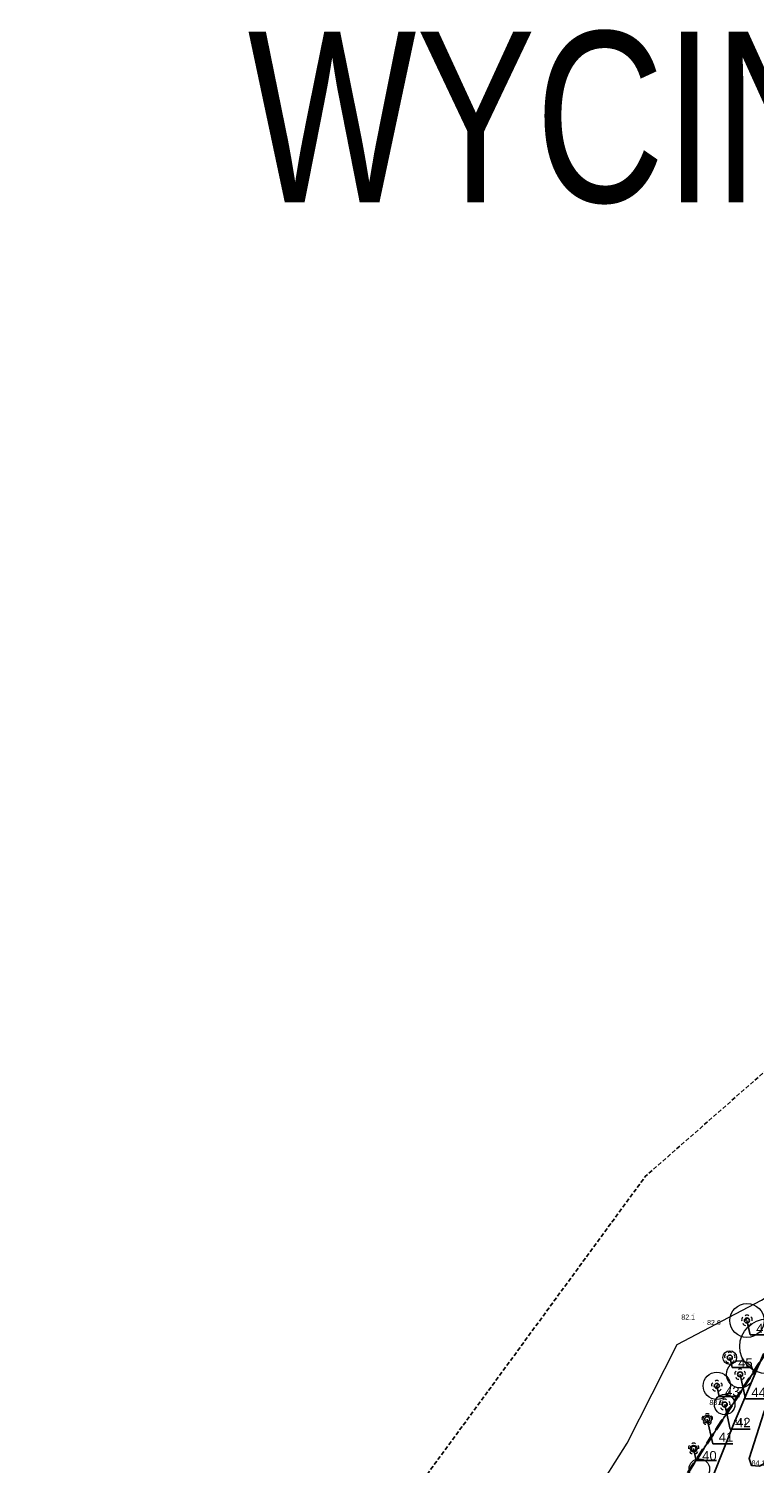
# Model space of a CAD drawing. Header units: metres. Extents: x 6540907 to 6541833, y 5893434 to 5894895.
# Tile 256 of 256: x 6540907 to 6541013, y 5894685 to 5894895. Entities that reach past the tile are written whole.
import ezdxf
from ezdxf import colors
from ezdxf.entities.mleader import LeaderData, LeaderLine
from ezdxf.math import Vec2, Vec3

# ---------------------------------------------------------------- set-up
doc = ezdxf.new("R2010")
doc.units = ezdxf.units.M
doc.header["$MEASUREMENT"] = 0
for name, pattern in [('1.5_0.5', [2, 1.5, -0.5]), ('1.5_1.0', [2.5, 1.5, -1]), ('2', [0.9, 0.6, -0.3]), ('219-500', [0, 0]), ('egkk-500', [2, 1.5, -0.5]), ('egug-500', [1, 0.5, -0.5])]:
    doc.linetypes.add(name, pattern=pattern)
doc.layers.get('0').update_dxf_attribs({"color": 2, "linetype": 'CONTINUOUS', "lineweight": 5})
for name, color, linetype, lineweight in [('216-obręb ewidencyjny', 251, 'CONTINUOUS', 9), ('217-kontur klasyfikacyjny', 251, 'CONTINUOUS', 9), ('218-kontur użytku gruntowego', 251, 'CONTINUOUS', 9), ('219-działka ewidencyjna', 152, 'CONTINUOUS', 18), ('drzewo liściaste', 251, 'CONTINUOUS', 9), ('jezdnia', 251, 'CONTINUOUS', 9), ('krawężnik', 251, 'CONTINUOUS', 9), ('pikieta naturalna', 251, 'CONTINUOUS', 9), ('pikieta naturalna-Atr2', 251, 'CONTINUOUS', 9), ('woda stojąca', 251, 'CONTINUOUS', 9), ('z_i_drzewa_liściste_korony', 66, 'CONTINUOUS', 20), ('z_i_drzewa_opis', 7, 'CONTINUOUS', 25), ('Zakres', 252, 'CONTINUOUS', 15)]:
    doc.layers.add(name, color=color, linetype=linetype, lineweight=lineweight)
doc.layers.add('z_i_masywy_grupy', color=7, linetype='CONTINUOUS', lineweight=13, true_color=0x7f926c)
doc.styles.add('Opisowy', font='arial.ttf')
doc.styles.get("Standard").update_dxf_attribs({"font": 'Arial', "width": 0.75})

# ---------------------------------------------------------------- blocks, each defined once
blk = doc.blocks.new('PW01')
at = {"linetype": 'Continuous', "lineweight": 13}
h = blk.add_hatch(color=0, dxfattribs=at)
edge = h.paths.add_edge_path()
edge.add_arc((0, 0), 0.045, 0, 360)
blk = doc.blocks.new('OP021')
at = {"linetype": 'Continuous', "lineweight": 13}
h = blk.add_hatch(color=0, dxfattribs=at)
edge = h.paths.add_edge_path()
edge.add_arc((0, 0), 0.05, 0, 360)
at = {"color": 0, "linetype": 'Continuous', "lineweight": 13}
for centre, start, end in [((-0.38, 0.124), 121.308, 202.548), ((0, 0.4), 49.272, 130.728), ((0.38, 0.124), 337.452, 58.692), ((-0.235, -0.324), 193.221, 274.871), ((0.235, -0.324), 265.129, 346.779)]:
    blk.add_arc(centre, 0.4, start, end, dxfattribs=at)
blk = doc.blocks.new('_None')
blk = doc.blocks.new('punkt')
h = blk.add_hatch()
h.set_pattern_fill('ANSI32', color=256, scale=0.2)
h.set_pattern_definition([(45, (-4781848.87, -5644337.08), (-1.34703841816, 1.34703841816), []), (45, (-4781847.972, -5644337.08), (-1.34703841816, 1.34703841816), [])])
edge = h.paths.add_edge_path()
edge.add_arc((0, 0), 0.243, 0, 360)
blk.add_circle((0, 0), 0.243)

msp = doc.modelspace()

# ---------------------------------------------------------------- linework, layer by layer
at = {"layer": '216-obręb ewidencyjny', "linetype": '1.5_1.0', "lineweight": 35, "flags": 128}
for points in [[(6540907.06, 5894594.95), (6540917.97, 5894605.67), (6540919.14, 5894606.99), (6540986.55, 5894656.94), (6541000.71, 5894678.68), (6541018.98, 5894706.66), (6541073.42, 5894744), (6541168.23, 5894793.92), (6541196.88, 5894795.5), (6541244.66, 5894772.66), (6541308.83, 5894747.75), (6541372.49, 5894762.8), (6541415.18, 5894750.34), (6541528.91, 5894660.42), (6541669.76, 5894597.96), (6541682.61, 5894575.03)], [(6541682.61, 5894575.03), (6541669.76, 5894597.96), (6541528.91, 5894660.42), (6541415.18, 5894750.34), (6541372.49, 5894762.8), (6541308.83, 5894747.75), (6541244.66, 5894772.66), (6541196.88, 5894795.5), (6541168.23, 5894793.92), (6541073.42, 5894744), (6541018.98, 5894706.66), (6541000.71, 5894678.68), (6540986.55, 5894656.94), (6540919.14, 5894606.99), (6540917.97, 5894605.67), (6540907.06, 5894594.95)]]:
    msp.add_lwpolyline(points, dxfattribs=at)
at = {"layer": '217-kontur klasyfikacyjny', "linetype": 'egkk-500', "lineweight": 18, "flags": 128}
msp.add_lwpolyline([(6541015.38, 5894701.15), (6541000.71, 5894678.68)], dxfattribs=at)
at = {"layer": '218-kontur użytku gruntowego', "linetype": 'egug-500', "lineweight": 18, "flags": 128}
for points in [[(6541015.38, 5894701.15), (6541000.71, 5894678.68)], [(6541000.71, 5894678.68), (6541015.38, 5894701.15)]]:
    msp.add_lwpolyline(points, dxfattribs=at)
at = {"layer": '219-działka ewidencyjna', "linetype": '219-500', "lineweight": 18, "flags": 128}
msp.add_lwpolyline([(6541018.98, 5894706.66), (6541000.71, 5894678.68)], dxfattribs=at)
at = {"layer": 'jezdnia', "linetype": '1.5_0.5', "lineweight": 18, "flags": 128}
msp.add_lwpolyline([(6540921.23, 5894605.05), (6540924.81, 5894601.67), (6540929.08, 5894606.19), (6540942.44, 5894620.02), (6540948.83, 5894623.79), (6540957.35, 5894628.76), (6540959.24, 5894629.81), (6540967.4, 5894634.55), (6540969.59, 5894635.85), (6540972.14, 5894637.25), (6540973.93, 5894638.25), (6540977.19, 5894640.14), (6540983.03, 5894644.03), (6540987.16, 5894647.58), (6540988.5, 5894648.92), (6540993.97, 5894654.37), (6540998.31, 5894659.28), (6541001.31, 5894663.47), (6541002.44, 5894665.09), (6541003.89, 5894667.1), (6541005.24, 5894668.32), (6541007.68, 5894669.24), (6541010.72, 5894669.61), (6541014.25, 5894668.97), (6541018.77, 5894667.17), (6541020.68, 5894669.15), (6541015.79, 5894673.86), (6541014.35, 5894676.09), (6541014.44, 5894678.61), (6541015.79, 5894680.18), (6541031.2, 5894689.84), (6541029.11, 5894692.69), (6541014.27, 5894684.26), (6541013.09, 5894684.37), (6541012.73, 5894685.4), (6541014.9, 5894692.15), (6541015.56, 5894693.88), (6541016.28, 5894695.59), (6541018.17, 5894699.07), (6541014.81, 5894700.78), (6541010.45, 5894690.39), (6541005.96, 5894679.21), (6541002.87, 5894672.96), (6540997.93, 5894665.38), (6540994.91, 5894661.36), (6540988.4, 5894654.29), (6540982.23, 5894648.52), (6540975.63, 5894643.9), (6540966.12, 5894638.38), (6540958.27, 5894634.05), (6540948.75, 5894628.54), (6540936.8, 5894621.09), (6540932.82, 5894618.05)], close=True, dxfattribs=at)
at = {"layer": 'krawężnik', "linetype": 'Continuous', "lineweight": 25, "flags": 128}
for points in [[(6541014.81, 5894700.78), (6541010.45, 5894690.39), (6541005.96, 5894679.21), (6541002.87, 5894672.96), (6540997.93, 5894665.38), (6540994.91, 5894661.36), (6540988.4, 5894654.29), (6540982.23, 5894648.52), (6540975.63, 5894643.9), (6540966.12, 5894638.38), (6540958.27, 5894634.05)], [(6541018.17, 5894699.07), (6541016.28, 5894695.59), (6541015.56, 5894693.88), (6541014.9, 5894692.15), (6541012.73, 5894685.4), (6541013.09, 5894684.37), (6541014.27, 5894684.26), (6541029.11, 5894692.69)]]:
    msp.add_lwpolyline(points, dxfattribs=at)
at = {"layer": 'woda stojąca', "linetype": 'Continuous', "lineweight": 18, "flags": 128}
msp.add_lwpolyline([(6540989.91, 5894679.84), (6540994.84, 5894687.67), (6541002.18, 5894702.15), (6541014.56, 5894708.65), (6541020.38, 5894712.32), (6541022.69, 5894717.23), (6541025.77, 5894718.26), (6541033.93, 5894722.94), (6541046.31, 5894731.14), (6541063.19, 5894742.8), (6541068.21, 5894747.38), (6541072.59, 5894752.6), (6541074.57, 5894755.69), (6541086.39, 5894759.17), (6541096.18, 5894760.31), (6541105.39, 5894763.79), (6541116.8, 5894769.17), (6541141.83, 5894788.38), (6541172.37, 5894800.4), (6541190.02, 5894806.24), (6541205.73, 5894802.28), (6541217.2, 5894798.66)], dxfattribs=at)
at = {"layer": 'z_i_drzewa_liściste_korony', "linetype": 'Continuous'}
for centre, radius in [((6541012.41, 5894705.65), 2.5), ((6541015.35, 5894701.85), 4), ((6541009.89, 5894700.21), 1), ((6541011.4, 5894697.75), 2), ((6541007.99, 5894696.06), 2), ((6541009.14, 5894693.32), 1.5), ((6541006.59, 5894691.17), 0.6), ((6541004.59, 5894686.86), 0.5), ((6541005.42, 5894683.86), 1.5)]:
    msp.add_circle(centre, radius, dxfattribs=at)
at = {"layer": 'Zakres', "linetype": '2', "lineweight": 25, "flags": 128}
msp.add_lwpolyline([(6541682.61, 5894591.72), (6541557.28, 5894696.9), (6541380.44, 5894770.4), (6541307.38, 5894759.31), (6541211.66, 5894797.35), (6541170.76, 5894802.28), (6541137.92, 5894787.98), (6541058.11, 5894780.01), (6540997.5, 5894726.78), (6540930.81, 5894635.71)], dxfattribs=at)

# ---------------------------------------------------------------- block references
at = {"layer": 'drzewo liściaste', "linetype": 'Continuous', "lineweight": 18}
for p in [(6541012.41, 5894705.65), (6541009.89, 5894700.21), (6541009.89, 5894700.21), (6541009.89, 5894700.21), (6541007.99, 5894696.06), (6541007.99, 5894696.06), (6541007.99, 5894696.06), (6541011.4, 5894697.75), (6541011.4, 5894697.75), (6541011.4, 5894697.75), (6541009.14, 5894693.32), (6541009.14, 5894693.32), (6541009.14, 5894693.32), (6541006.59, 5894691.17), (6541006.59, 5894691.17), (6541006.59, 5894691.17), (6541004.59, 5894686.86), (6541004.59, 5894686.86), (6541004.59, 5894686.86)]:
    msp.add_blockref('OP021', p, dxfattribs=at)
at = {"layer": 'pikieta naturalna', "linetype": 'Continuous', "lineweight": 13}
for p in [(6541004.64, 5894706.63), (6541006.07, 5894705.36), (6541009.33, 5894693.36), (6541010.45, 5894690.39)]:
    msp.add_blockref('PW01', p, dxfattribs=at)
at = {"layer": 'z_i_drzewa_opis', "ltscale": 0.01, "xscale": 1.520278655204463, "yscale": 1.520278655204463, "zscale": 1.520278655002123}
for p in [(6541012.41, 5894705.65), (6541009.89, 5894700.21), (6541011.4, 5894697.75), (6541007.99, 5894696.06), (6541009.14, 5894693.32), (6541006.59, 5894691.17), (6541004.59, 5894686.86)]:
    msp.add_blockref('punkt', p, dxfattribs=at)

# ---------------------------------------------------------------- texts
at = {"layer": 'pikieta naturalna-Atr2', "width": 0.9}
for s, p in [('82.1', (6541002.78, 5894705.77)), ('82.6', (6541006.56, 5894704.98)), ('83.9', (6541006.9, 5894693.26)), ('84.1', (6541010.45, 5894690.39)), ('84.1', (6541013.09, 5894684.37))]:
    msp.add_text(s, height=0.75, dxfattribs=at).set_placement(p)
at = {"layer": 'z_i_masywy_grupy', "linetype": 'Continuous', "insert": (6540939.19, 5894894.66), "char_height": 25, "width": 4324.0876, "attachment_point": 1}
msp.add_mtext('WYCINKA ETAP 1 WNIOSEK', dxfattribs=at)

# ---------------------------------------------------------------- leaders
at = {"layer": 'z_i_drzewa_opis'}
ml = msp.add_multileader_mtext('Standard', dxfattribs=at)
ml.set_content('47', color=256, style='Opisowy')
ml.set_leader_properties()
ml.set_arrow_properties(name='NONE')
ml.build(insert=Vec2(0, 0))
ml.multileader.update_dxf_attribs({"has_dogleg": 0, "text_left_attachment_type": 6, "text_right_attachment_type": 5, "text_top_attachment_type": 0, "text_bottom_attachment_type": 0, "dogleg_length": 1.91, "arrow_head_size": 7.01})
ctx = ml.context
ctx.base_point, ctx.char_height, ctx.arrow_head_size, ctx.landing_gap_size, ctx.plane_origin = Vec3(6541012.88, 5894703.53), 1.368, 7.01, 0.876, Vec3(6541005.83, 5894697.67)
ctx.left_attachment, ctx.right_attachment, ctx.attachment_type = 6, 5, 2
notes = []
notes.append((ctx, [(1, (1, 1, 0), (6541009.84, 5894703.53), (1, 0), 3.04, [(0, [(6541012.41, 5894705.65), (6541012.88, 5894703.53), (6541012.88, 5894703.53), (6541012.88, 5894703.53), (6541012.88, 5894703.53), (6541012.88, 5894703.53), (6541012.88, 5894703.53), (6541012.88, 5894703.53), (6541012.88, 5894703.53), (6541012.88, 5894703.53), (6541012.88, 5894703.53), (6541012.88, 5894703.53), (6541012.88, 5894703.53), (6541012.88, 5894703.53), (6541012.88, 5894703.53), (6541012.88, 5894703.53), (6541012.88, 5894703.53), (6541012.88, 5894703.53), (6541012.88, 5894703.53), (6541012.88, 5894703.53), (6541012.88, 5894703.53), (6541012.88, 5894703.53), (6541012.88, 5894703.53), (6541012.88, 5894703.53), (6541012.88, 5894703.53), (6541012.88, 5894703.53), (6541012.88, 5894703.53), (6541012.88, 5894703.53), (6541012.88, 5894703.53), (6541012.88, 5894703.53), (6541012.88, 5894703.53), (6541012.88, 5894703.53), (6541012.88, 5894703.53), (6541012.88, 5894703.53), (6541012.88, 5894703.53), (6541012.88, 5894703.53), (6541012.88, 5894703.53), (6541012.88, 5894703.53), (6541012.88, 5894703.53), (6541012.88, 5894703.53), (6541012.88, 5894703.53), (6541012.88, 5894703.53), (6541012.88, 5894703.53), (6541012.88, 5894703.53), (6541012.88, 5894703.53), (6541012.88, 5894703.53), (6541012.88, 5894703.53), (6541012.88, 5894703.53), (6541012.88, 5894703.53), (6541012.88, 5894703.53), (6541012.88, 5894703.53), (6541012.88, 5894703.53), (6541012.88, 5894703.53), (6541012.88, 5894703.53), (6541012.88, 5894703.53), (6541012.88, 5894703.53), (6541012.88, 5894703.53), (6541012.88, 5894703.53), (6541012.88, 5894703.53), (6541012.88, 5894703.53), (6541012.88, 5894703.53), (6541012.88, 5894703.53), (6541012.88, 5894703.53), (6541012.88, 5894703.53), (6541012.88, 5894703.53), (6541012.88, 5894703.53), (6541012.88, 5894703.53), (6541012.88, 5894703.53), (6541012.88, 5894703.53), (6541012.88, 5894703.53), (6541012.88, 5894703.53), (6541012.88, 5894703.53), (6541012.88, 5894703.53), (6541012.88, 5894703.53), (6541012.88, 5894703.53), (6541012.88, 5894703.53), (6541012.88, 5894703.53), (6541012.88, 5894703.53), (6541012.88, 5894703.53), (6541012.88, 5894703.53), (6541012.88, 5894703.53), (6541012.88, 5894703.53), (6541012.88, 5894703.53), (6541012.88, 5894703.53), (6541012.88, 5894703.53), (6541012.88, 5894703.53), (6541012.88, 5894703.53), (6541012.88, 5894703.53), (6541012.88, 5894703.53), (6541012.88, 5894703.53), (6541012.88, 5894703.53), (6541012.88, 5894703.53), (6541012.88, 5894703.53), (6541012.88, 5894703.53), (6541012.88, 5894703.53), (6541012.88, 5894703.53), (6541012.88, 5894703.53), (6541012.88, 5894703.53), (6541012.88, 5894703.53), (6541012.88, 5894703.53), (6541012.88, 5894703.53), (6541012.88, 5894703.53), (6541012.88, 5894703.53), (6541012.88, 5894703.53), (6541012.88, 5894703.53), (6541012.88, 5894703.53), (6541012.88, 5894703.53), (6541012.88, 5894703.53), (6541012.88, 5894703.53), (6541012.88, 5894703.53), (6541012.88, 5894703.53), (6541012.88, 5894703.53), (6541012.88, 5894703.53), (6541012.88, 5894703.53), (6541012.88, 5894703.53), (6541012.88, 5894703.53), (6541012.88, 5894703.53), (6541012.88, 5894703.53), (6541012.88, 5894703.53), (6541012.88, 5894703.53), (6541012.88, 5894703.53), (6541012.88, 5894703.53), (6541012.88, 5894703.53), (6541012.88, 5894703.53), (6541012.88, 5894703.53), (6541012.88, 5894703.53)], 256, [])])]))
ctx.mtext.insert, ctx.mtext.flow_direction = Vec3(6541013.76, 5894705.17), 5
ml = msp.add_multileader_mtext('Standard', dxfattribs=at)
ml.set_content('46', color=256, style='Opisowy')
ml.set_leader_properties()
ml.set_arrow_properties(name='NONE')
ml.build(insert=Vec2(0, 0))
ml.multileader.update_dxf_attribs({"has_dogleg": 0, "text_left_attachment_type": 6, "text_right_attachment_type": 5, "text_top_attachment_type": 0, "text_bottom_attachment_type": 0, "dogleg_length": 1.91, "arrow_head_size": 7.01})
ctx = ml.context
ctx.base_point, ctx.char_height, ctx.arrow_head_size, ctx.landing_gap_size, ctx.plane_origin = Vec3(6541015.76, 5894700.09), 1.368, 7.01, 0.876, Vec3(6541008.77, 5894693.87)
ctx.left_attachment, ctx.right_attachment, ctx.attachment_type = 6, 5, 2
notes.append((ctx, [(1, (1, 1, 0), (6541012.72, 5894700.09), (1, 0), 3.04, [(0, [(6541015.35, 5894701.85), (6541015.76, 5894700.09), (6541015.76, 5894700.09), (6541015.76, 5894700.09), (6541015.76, 5894700.09), (6541015.76, 5894700.09), (6541015.76, 5894700.09), (6541015.76, 5894700.09), (6541015.76, 5894700.09), (6541015.76, 5894700.09), (6541015.76, 5894700.09), (6541015.76, 5894700.09), (6541015.76, 5894700.09), (6541015.76, 5894700.09), (6541015.76, 5894700.09), (6541015.76, 5894700.09), (6541015.76, 5894700.09), (6541015.76, 5894700.09), (6541015.76, 5894700.09), (6541015.76, 5894700.09), (6541015.76, 5894700.09), (6541015.76, 5894700.09), (6541015.76, 5894700.09), (6541015.76, 5894700.09), (6541015.76, 5894700.09), (6541015.76, 5894700.09), (6541015.76, 5894700.09), (6541015.76, 5894700.09), (6541015.76, 5894700.09), (6541015.76, 5894700.09), (6541015.76, 5894700.09), (6541015.76, 5894700.09), (6541015.76, 5894700.09), (6541015.76, 5894700.09), (6541015.76, 5894700.09), (6541015.76, 5894700.09), (6541015.76, 5894700.09), (6541015.76, 5894700.09), (6541015.76, 5894700.09), (6541015.76, 5894700.09), (6541015.76, 5894700.09), (6541015.76, 5894700.09), (6541015.76, 5894700.09), (6541015.76, 5894700.09), (6541015.76, 5894700.09), (6541015.76, 5894700.09), (6541015.76, 5894700.09), (6541015.76, 5894700.09), (6541015.76, 5894700.09), (6541015.76, 5894700.09), (6541015.76, 5894700.09), (6541015.76, 5894700.09), (6541015.76, 5894700.09), (6541015.76, 5894700.09), (6541015.76, 5894700.09), (6541015.76, 5894700.09), (6541015.76, 5894700.09), (6541015.76, 5894700.09), (6541015.76, 5894700.09), (6541015.76, 5894700.09), (6541015.76, 5894700.09), (6541015.76, 5894700.09), (6541015.76, 5894700.09), (6541015.76, 5894700.09), (6541015.76, 5894700.09), (6541015.76, 5894700.09), (6541015.76, 5894700.09), (6541015.76, 5894700.09), (6541015.76, 5894700.09), (6541015.76, 5894700.09), (6541015.76, 5894700.09), (6541015.76, 5894700.09), (6541015.76, 5894700.09), (6541015.76, 5894700.09), (6541015.76, 5894700.09), (6541015.76, 5894700.09), (6541015.76, 5894700.09), (6541015.76, 5894700.09), (6541015.76, 5894700.09), (6541015.76, 5894700.09), (6541015.76, 5894700.09), (6541015.76, 5894700.09), (6541015.76, 5894700.09), (6541015.76, 5894700.09), (6541015.76, 5894700.09), (6541015.76, 5894700.09), (6541015.76, 5894700.09), (6541015.76, 5894700.09), (6541015.76, 5894700.09), (6541015.76, 5894700.09), (6541015.76, 5894700.09), (6541015.76, 5894700.09), (6541015.76, 5894700.09), (6541015.76, 5894700.09), (6541015.76, 5894700.09), (6541015.76, 5894700.09), (6541015.76, 5894700.09), (6541015.76, 5894700.09), (6541015.76, 5894700.09), (6541015.76, 5894700.09), (6541015.76, 5894700.09), (6541015.76, 5894700.09), (6541015.76, 5894700.09), (6541015.76, 5894700.09), (6541015.76, 5894700.09), (6541015.76, 5894700.09), (6541015.76, 5894700.09), (6541015.76, 5894700.09), (6541015.76, 5894700.09), (6541015.76, 5894700.09), (6541015.76, 5894700.09), (6541015.76, 5894700.09), (6541015.76, 5894700.09), (6541015.76, 5894700.09), (6541015.76, 5894700.09), (6541015.76, 5894700.09), (6541015.76, 5894700.09), (6541015.76, 5894700.09), (6541015.76, 5894700.09), (6541015.76, 5894700.09), (6541015.76, 5894700.09), (6541015.76, 5894700.09), (6541015.76, 5894700.09), (6541015.76, 5894700.09), (6541015.76, 5894700.09), (6541015.76, 5894700.09)], 256, [])])]))
ctx.mtext.insert, ctx.mtext.flow_direction = Vec3(6541016.64, 5894701.49), 5
ml = msp.add_multileader_mtext('Standard', dxfattribs=at)
ml.set_content('45', color=256, style='Opisowy')
ml.set_leader_properties()
ml.set_arrow_properties(name='NONE')
ml.build(insert=Vec2(0, 0))
ml.multileader.update_dxf_attribs({"has_dogleg": 0, "text_left_attachment_type": 6, "text_right_attachment_type": 5, "text_top_attachment_type": 0, "text_bottom_attachment_type": 0, "dogleg_length": 1.91, "arrow_head_size": 7.01})
ctx = ml.context
ctx.base_point, ctx.char_height, ctx.arrow_head_size, ctx.landing_gap_size, ctx.plane_origin = Vec3(6541010.25, 5894698.73), 1.368, 7.01, 0.876, Vec3(6541003.31, 5894692.23)
ctx.left_attachment, ctx.right_attachment, ctx.attachment_type = 6, 5, 2
notes.append((ctx, [(1, (1, 1, 0), (6541007.2, 5894698.73), (1, 0), 3.04, [(0, [(6541009.89, 5894700.21), (6541010.25, 5894698.73), (6541010.25, 5894698.73), (6541010.25, 5894698.73), (6541010.25, 5894698.73), (6541010.25, 5894698.73), (6541010.25, 5894698.73), (6541010.25, 5894698.73), (6541010.25, 5894698.73), (6541010.25, 5894698.73), (6541010.25, 5894698.73), (6541010.25, 5894698.73), (6541010.25, 5894698.73), (6541010.25, 5894698.73), (6541010.25, 5894698.73), (6541010.25, 5894698.73), (6541010.25, 5894698.73), (6541010.25, 5894698.73), (6541010.25, 5894698.73), (6541010.25, 5894698.73), (6541010.25, 5894698.73), (6541010.25, 5894698.73), (6541010.25, 5894698.73), (6541010.25, 5894698.73), (6541010.25, 5894698.73), (6541010.25, 5894698.73), (6541010.25, 5894698.73), (6541010.25, 5894698.73), (6541010.25, 5894698.73), (6541010.25, 5894698.73), (6541010.25, 5894698.73), (6541010.25, 5894698.73), (6541010.25, 5894698.73), (6541010.25, 5894698.73), (6541010.25, 5894698.73), (6541010.25, 5894698.73), (6541010.25, 5894698.73), (6541010.25, 5894698.73), (6541010.25, 5894698.73), (6541010.25, 5894698.73), (6541010.25, 5894698.73), (6541010.25, 5894698.73), (6541010.25, 5894698.73), (6541010.25, 5894698.73), (6541010.25, 5894698.73), (6541010.25, 5894698.73), (6541010.25, 5894698.73), (6541010.25, 5894698.73), (6541010.25, 5894698.73), (6541010.25, 5894698.73), (6541010.25, 5894698.73), (6541010.25, 5894698.73), (6541010.25, 5894698.73), (6541010.25, 5894698.73), (6541010.25, 5894698.73), (6541010.25, 5894698.73), (6541010.25, 5894698.73), (6541010.25, 5894698.73), (6541010.25, 5894698.73), (6541010.25, 5894698.73), (6541010.25, 5894698.73), (6541010.25, 5894698.73), (6541010.25, 5894698.73), (6541010.25, 5894698.73), (6541010.25, 5894698.73), (6541010.25, 5894698.73), (6541010.25, 5894698.73), (6541010.25, 5894698.73), (6541010.25, 5894698.73), (6541010.25, 5894698.73), (6541010.25, 5894698.73), (6541010.25, 5894698.73), (6541010.25, 5894698.73), (6541010.25, 5894698.73), (6541010.25, 5894698.73), (6541010.25, 5894698.73), (6541010.25, 5894698.73), (6541010.25, 5894698.73), (6541010.25, 5894698.73), (6541010.25, 5894698.73), (6541010.25, 5894698.73), (6541010.25, 5894698.73), (6541010.25, 5894698.73), (6541010.25, 5894698.73), (6541010.25, 5894698.73), (6541010.25, 5894698.73), (6541010.25, 5894698.73), (6541010.25, 5894698.73), (6541010.25, 5894698.73), (6541010.25, 5894698.73), (6541010.25, 5894698.73), (6541010.25, 5894698.73), (6541010.25, 5894698.73), (6541010.25, 5894698.73), (6541010.25, 5894698.73), (6541010.25, 5894698.73), (6541010.25, 5894698.73), (6541010.25, 5894698.73), (6541010.25, 5894698.73), (6541010.25, 5894698.73), (6541010.25, 5894698.73), (6541010.25, 5894698.73), (6541010.25, 5894698.73), (6541010.25, 5894698.73), (6541010.25, 5894698.73), (6541010.25, 5894698.73), (6541010.25, 5894698.73), (6541010.25, 5894698.73), (6541010.25, 5894698.73), (6541010.25, 5894698.73), (6541010.25, 5894698.73), (6541010.25, 5894698.73), (6541010.25, 5894698.73), (6541010.25, 5894698.73), (6541010.25, 5894698.73), (6541010.25, 5894698.73), (6541010.25, 5894698.73), (6541010.25, 5894698.73), (6541010.25, 5894698.73), (6541010.25, 5894698.73), (6541010.25, 5894698.73), (6541010.25, 5894698.73), (6541010.25, 5894698.73), (6541010.25, 5894698.73), (6541010.25, 5894698.73), (6541010.25, 5894698.73)], 256, [])])]))
ctx.mtext.insert, ctx.mtext.flow_direction = Vec3(6541011.12, 5894700.12), 5
ml = msp.add_multileader_mtext('Standard', dxfattribs=at)
ml.set_content('44', color=256, style='Opisowy')
ml.set_leader_properties()
ml.set_arrow_properties(name='NONE')
ml.build(insert=Vec2(0, 0))
ml.multileader.update_dxf_attribs({"has_dogleg": 0, "text_left_attachment_type": 6, "text_right_attachment_type": 5, "text_top_attachment_type": 0, "text_bottom_attachment_type": 0, "dogleg_length": 1.91, "arrow_head_size": 7.01})
ctx = ml.context
ctx.base_point, ctx.char_height, ctx.arrow_head_size, ctx.landing_gap_size, ctx.plane_origin = Vec3(6541012.19, 5894694.16), 1.368, 7.01, 0.876, Vec3(6541004.82, 5894689.77)
ctx.left_attachment, ctx.right_attachment, ctx.attachment_type = 6, 5, 2
notes.append((ctx, [(1, (1, 1, 0), (6541009.15, 5894694.16), (1, 0), 3.04, [(0, [(6541011.4, 5894697.75), (6541012.19, 5894694.16), (6541012.19, 5894694.16), (6541012.19, 5894694.16), (6541012.19, 5894694.16), (6541012.19, 5894694.16), (6541012.19, 5894694.16), (6541012.19, 5894694.16), (6541012.19, 5894694.16), (6541012.19, 5894694.16), (6541012.19, 5894694.16), (6541012.19, 5894694.16), (6541012.19, 5894694.16), (6541012.19, 5894694.16), (6541012.19, 5894694.16), (6541012.19, 5894694.16), (6541012.19, 5894694.16), (6541012.19, 5894694.16), (6541012.19, 5894694.16), (6541012.19, 5894694.16), (6541012.19, 5894694.16), (6541012.19, 5894694.16), (6541012.19, 5894694.16), (6541012.19, 5894694.16), (6541012.19, 5894694.16), (6541012.19, 5894694.16), (6541012.19, 5894694.16), (6541012.19, 5894694.16), (6541012.19, 5894694.16), (6541012.19, 5894694.16), (6541012.19, 5894694.16), (6541012.19, 5894694.16), (6541012.19, 5894694.16), (6541012.19, 5894694.16), (6541012.19, 5894694.16), (6541012.19, 5894694.16), (6541012.19, 5894694.16), (6541012.19, 5894694.16), (6541012.19, 5894694.16), (6541012.19, 5894694.16), (6541012.19, 5894694.16), (6541012.19, 5894694.16), (6541012.19, 5894694.16), (6541012.19, 5894694.16), (6541012.19, 5894694.16), (6541012.19, 5894694.16), (6541012.19, 5894694.16), (6541012.19, 5894694.16), (6541012.19, 5894694.16), (6541012.19, 5894694.16), (6541012.19, 5894694.16), (6541012.19, 5894694.16), (6541012.19, 5894694.16), (6541012.19, 5894694.16), (6541012.19, 5894694.16), (6541012.19, 5894694.16), (6541012.19, 5894694.16), (6541012.19, 5894694.16), (6541012.19, 5894694.16), (6541012.19, 5894694.16), (6541012.19, 5894694.16), (6541012.19, 5894694.16), (6541012.19, 5894694.16), (6541012.19, 5894694.16), (6541012.19, 5894694.16), (6541012.19, 5894694.16), (6541012.19, 5894694.16), (6541012.19, 5894694.16), (6541012.19, 5894694.16), (6541012.19, 5894694.16), (6541012.19, 5894694.16), (6541012.19, 5894694.16), (6541012.19, 5894694.16), (6541012.19, 5894694.16), (6541012.19, 5894694.16), (6541012.19, 5894694.16), (6541012.19, 5894694.16), (6541012.19, 5894694.16), (6541012.19, 5894694.16), (6541012.19, 5894694.16), (6541012.19, 5894694.16), (6541012.19, 5894694.16), (6541012.19, 5894694.16), (6541012.19, 5894694.16), (6541012.19, 5894694.16), (6541012.19, 5894694.16), (6541012.19, 5894694.16), (6541012.19, 5894694.16), (6541012.19, 5894694.16), (6541012.19, 5894694.16), (6541012.19, 5894694.16), (6541012.19, 5894694.16), (6541012.19, 5894694.16), (6541012.19, 5894694.16), (6541012.19, 5894694.16), (6541012.19, 5894694.16), (6541012.19, 5894694.16), (6541012.19, 5894694.16), (6541012.19, 5894694.16), (6541012.19, 5894694.16), (6541012.19, 5894694.16), (6541012.19, 5894694.16), (6541012.19, 5894694.16), (6541012.19, 5894694.16), (6541012.19, 5894694.16), (6541012.19, 5894694.16), (6541012.19, 5894694.16), (6541012.19, 5894694.16), (6541012.19, 5894694.16), (6541012.19, 5894694.16), (6541012.19, 5894694.16), (6541012.19, 5894694.16), (6541012.19, 5894694.16), (6541012.19, 5894694.16), (6541012.19, 5894694.16), (6541012.19, 5894694.16), (6541012.19, 5894694.16), (6541012.19, 5894694.16), (6541012.19, 5894694.16), (6541012.19, 5894694.16), (6541012.19, 5894694.16), (6541012.19, 5894694.16), (6541012.19, 5894694.16), (6541012.19, 5894694.16), (6541012.19, 5894694.16), (6541012.19, 5894694.16)], 256, [])])]))
ctx.mtext.insert, ctx.mtext.flow_direction = Vec3(6541013.07, 5894695.8), 5
ml = msp.add_multileader_mtext('Standard', dxfattribs=at)
ml.set_content('43', color=256, style='Opisowy')
ml.set_leader_properties()
ml.set_arrow_properties(name='NONE')
ml.build(insert=Vec2(0, 0))
ml.multileader.update_dxf_attribs({"has_dogleg": 0, "text_left_attachment_type": 6, "text_right_attachment_type": 5, "text_top_attachment_type": 0, "text_bottom_attachment_type": 0, "dogleg_length": 1.91, "arrow_head_size": 7.01})
ctx = ml.context
ctx.base_point, ctx.char_height, ctx.arrow_head_size, ctx.landing_gap_size, ctx.plane_origin = Vec3(6541008.33, 5894694.52), 1.368, 7.01, 0.876, Vec3(6541001.41, 5894688.08)
ctx.left_attachment, ctx.right_attachment, ctx.attachment_type = 6, 5, 2
notes.append((ctx, [(1, (1, 1, 0), (6541005.29, 5894694.52), (1, 0), 3.04, [(0, [(6541007.99, 5894696.06), (6541008.33, 5894694.52), (6541008.33, 5894694.52), (6541008.33, 5894694.52), (6541008.33, 5894694.52), (6541008.33, 5894694.52), (6541008.33, 5894694.52), (6541008.33, 5894694.52), (6541008.33, 5894694.52), (6541008.33, 5894694.52), (6541008.33, 5894694.52), (6541008.33, 5894694.52), (6541008.33, 5894694.52), (6541008.33, 5894694.52), (6541008.33, 5894694.52), (6541008.33, 5894694.52), (6541008.33, 5894694.52), (6541008.33, 5894694.52), (6541008.33, 5894694.52), (6541008.33, 5894694.52), (6541008.33, 5894694.52), (6541008.33, 5894694.52), (6541008.33, 5894694.52), (6541008.33, 5894694.52), (6541008.33, 5894694.52), (6541008.33, 5894694.52), (6541008.33, 5894694.52), (6541008.33, 5894694.52), (6541008.33, 5894694.52), (6541008.33, 5894694.52), (6541008.33, 5894694.52), (6541008.33, 5894694.52), (6541008.33, 5894694.52), (6541008.33, 5894694.52), (6541008.33, 5894694.52), (6541008.33, 5894694.52), (6541008.33, 5894694.52), (6541008.33, 5894694.52), (6541008.33, 5894694.52), (6541008.33, 5894694.52), (6541008.33, 5894694.52), (6541008.33, 5894694.52), (6541008.33, 5894694.52), (6541008.33, 5894694.52), (6541008.33, 5894694.52), (6541008.33, 5894694.52), (6541008.33, 5894694.52), (6541008.33, 5894694.52), (6541008.33, 5894694.52), (6541008.33, 5894694.52), (6541008.33, 5894694.52), (6541008.33, 5894694.52), (6541008.33, 5894694.52), (6541008.33, 5894694.52), (6541008.33, 5894694.52), (6541008.33, 5894694.52), (6541008.33, 5894694.52), (6541008.33, 5894694.52), (6541008.33, 5894694.52), (6541008.33, 5894694.52), (6541008.33, 5894694.52), (6541008.33, 5894694.52), (6541008.33, 5894694.52), (6541008.33, 5894694.52), (6541008.33, 5894694.52), (6541008.33, 5894694.52), (6541008.33, 5894694.52), (6541008.33, 5894694.52), (6541008.33, 5894694.52), (6541008.33, 5894694.52), (6541008.33, 5894694.52), (6541008.33, 5894694.52), (6541008.33, 5894694.52), (6541008.33, 5894694.52), (6541008.33, 5894694.52), (6541008.33, 5894694.52), (6541008.33, 5894694.52), (6541008.33, 5894694.52), (6541008.33, 5894694.52), (6541008.33, 5894694.52), (6541008.33, 5894694.52), (6541008.33, 5894694.52), (6541008.33, 5894694.52), (6541008.33, 5894694.52), (6541008.33, 5894694.52), (6541008.33, 5894694.52), (6541008.33, 5894694.52), (6541008.33, 5894694.52), (6541008.33, 5894694.52), (6541008.33, 5894694.52), (6541008.33, 5894694.52), (6541008.33, 5894694.52), (6541008.33, 5894694.52), (6541008.33, 5894694.52), (6541008.33, 5894694.52), (6541008.33, 5894694.52), (6541008.33, 5894694.52), (6541008.33, 5894694.52), (6541008.33, 5894694.52), (6541008.33, 5894694.52), (6541008.33, 5894694.52), (6541008.33, 5894694.52), (6541008.33, 5894694.52), (6541008.33, 5894694.52), (6541008.33, 5894694.52), (6541008.33, 5894694.52), (6541008.33, 5894694.52), (6541008.33, 5894694.52), (6541008.33, 5894694.52), (6541008.33, 5894694.52), (6541008.33, 5894694.52), (6541008.33, 5894694.52), (6541008.33, 5894694.52), (6541008.33, 5894694.52), (6541008.33, 5894694.52), (6541008.33, 5894694.52), (6541008.33, 5894694.52), (6541008.33, 5894694.52), (6541008.33, 5894694.52), (6541008.33, 5894694.52), (6541008.33, 5894694.52), (6541008.33, 5894694.52), (6541008.33, 5894694.52), (6541008.33, 5894694.52), (6541008.33, 5894694.52), (6541008.33, 5894694.52)], 256, [])])]))
ctx.mtext.insert, ctx.mtext.flow_direction = Vec3(6541009.2, 5894695.92), 5
ml = msp.add_multileader_mtext('Standard', dxfattribs=at)
ml.set_content('42', color=256, style='Opisowy')
ml.set_leader_properties()
ml.set_arrow_properties(name='NONE')
ml.build(insert=Vec2(0, 0))
ml.multileader.update_dxf_attribs({"has_dogleg": 0, "text_left_attachment_type": 6, "text_right_attachment_type": 5, "text_top_attachment_type": 0, "text_bottom_attachment_type": 0, "dogleg_length": 1.91, "arrow_head_size": 7.01})
ctx = ml.context
ctx.base_point, ctx.char_height, ctx.arrow_head_size, ctx.landing_gap_size, ctx.plane_origin = Vec3(6541009.93, 5894689.73), 1.368, 7.01, 0.876, Vec3(6541002.56, 5894685.34)
ctx.left_attachment, ctx.right_attachment, ctx.attachment_type = 6, 5, 2
notes.append((ctx, [(1, (1, 1, 0), (6541006.89, 5894689.73), (1, 0), 3.04, [(0, [(6541009.14, 5894693.32), (6541009.93, 5894689.73), (6541009.93, 5894689.73), (6541009.93, 5894689.73), (6541009.93, 5894689.73), (6541009.93, 5894689.73), (6541009.93, 5894689.73), (6541009.93, 5894689.73), (6541009.93, 5894689.73), (6541009.93, 5894689.73), (6541009.93, 5894689.73), (6541009.93, 5894689.73), (6541009.93, 5894689.73), (6541009.93, 5894689.73), (6541009.93, 5894689.73), (6541009.93, 5894689.73), (6541009.93, 5894689.73), (6541009.93, 5894689.73), (6541009.93, 5894689.73), (6541009.93, 5894689.73), (6541009.93, 5894689.73), (6541009.93, 5894689.73), (6541009.93, 5894689.73), (6541009.93, 5894689.73), (6541009.93, 5894689.73), (6541009.93, 5894689.73), (6541009.93, 5894689.73), (6541009.93, 5894689.73), (6541009.93, 5894689.73), (6541009.93, 5894689.73), (6541009.93, 5894689.73), (6541009.93, 5894689.73), (6541009.93, 5894689.73), (6541009.93, 5894689.73), (6541009.93, 5894689.73), (6541009.93, 5894689.73), (6541009.93, 5894689.73), (6541009.93, 5894689.73), (6541009.93, 5894689.73), (6541009.93, 5894689.73), (6541009.93, 5894689.73), (6541009.93, 5894689.73), (6541009.93, 5894689.73), (6541009.93, 5894689.73), (6541009.93, 5894689.73), (6541009.93, 5894689.73), (6541009.93, 5894689.73), (6541009.93, 5894689.73), (6541009.93, 5894689.73), (6541009.93, 5894689.73), (6541009.93, 5894689.73), (6541009.93, 5894689.73), (6541009.93, 5894689.73), (6541009.93, 5894689.73), (6541009.93, 5894689.73), (6541009.93, 5894689.73), (6541009.93, 5894689.73), (6541009.93, 5894689.73), (6541009.93, 5894689.73), (6541009.93, 5894689.73), (6541009.93, 5894689.73), (6541009.93, 5894689.73), (6541009.93, 5894689.73), (6541009.93, 5894689.73), (6541009.93, 5894689.73), (6541009.93, 5894689.73), (6541009.93, 5894689.73), (6541009.93, 5894689.73), (6541009.93, 5894689.73), (6541009.93, 5894689.73), (6541009.93, 5894689.73), (6541009.93, 5894689.73), (6541009.93, 5894689.73), (6541009.93, 5894689.73), (6541009.93, 5894689.73), (6541009.93, 5894689.73), (6541009.93, 5894689.73), (6541009.93, 5894689.73), (6541009.93, 5894689.73), (6541009.93, 5894689.73), (6541009.93, 5894689.73), (6541009.93, 5894689.73), (6541009.93, 5894689.73), (6541009.93, 5894689.73), (6541009.93, 5894689.73), (6541009.93, 5894689.73), (6541009.93, 5894689.73), (6541009.93, 5894689.73), (6541009.93, 5894689.73), (6541009.93, 5894689.73), (6541009.93, 5894689.73), (6541009.93, 5894689.73), (6541009.93, 5894689.73), (6541009.93, 5894689.73), (6541009.93, 5894689.73), (6541009.93, 5894689.73), (6541009.93, 5894689.73), (6541009.93, 5894689.73), (6541009.93, 5894689.73), (6541009.93, 5894689.73), (6541009.93, 5894689.73), (6541009.93, 5894689.73), (6541009.93, 5894689.73), (6541009.93, 5894689.73), (6541009.93, 5894689.73), (6541009.93, 5894689.73), (6541009.93, 5894689.73), (6541009.93, 5894689.73), (6541009.93, 5894689.73), (6541009.93, 5894689.73), (6541009.93, 5894689.73), (6541009.93, 5894689.73), (6541009.93, 5894689.73), (6541009.93, 5894689.73), (6541009.93, 5894689.73), (6541009.93, 5894689.73), (6541009.93, 5894689.73), (6541009.93, 5894689.73), (6541009.93, 5894689.73), (6541009.93, 5894689.73), (6541009.93, 5894689.73), (6541009.93, 5894689.73), (6541009.93, 5894689.73), (6541009.93, 5894689.73), (6541009.93, 5894689.73), (6541009.93, 5894689.73)], 256, [])])]))
ctx.mtext.insert, ctx.mtext.flow_direction = Vec3(6541010.81, 5894691.37), 5
ml = msp.add_multileader_mtext('Standard', dxfattribs=at)
ml.set_content('41', color=256, style='Opisowy')
ml.set_leader_properties()
ml.set_arrow_properties(name='NONE')
ml.build(insert=Vec2(0, 0))
ml.multileader.update_dxf_attribs({"has_dogleg": 0, "text_left_attachment_type": 6, "text_right_attachment_type": 5, "text_top_attachment_type": 0, "text_bottom_attachment_type": 0, "dogleg_length": 1.91, "arrow_head_size": 7.01})
ctx = ml.context
ctx.base_point, ctx.char_height, ctx.arrow_head_size, ctx.landing_gap_size, ctx.plane_origin = Vec3(6541007.38, 5894687.58), 1.368, 7.01, 0.876, Vec3(6541000.01, 5894683.19)
ctx.left_attachment, ctx.right_attachment, ctx.attachment_type = 6, 5, 2
notes.append((ctx, [(1, (1, 1, 0), (6541004.34, 5894687.58), (1, 0), 3.04, [(0, [(6541006.59, 5894691.17), (6541007.38, 5894687.58), (6541007.38, 5894687.58), (6541007.38, 5894687.58), (6541007.38, 5894687.58), (6541007.38, 5894687.58), (6541007.38, 5894687.58), (6541007.38, 5894687.58), (6541007.38, 5894687.58), (6541007.38, 5894687.58), (6541007.38, 5894687.58), (6541007.38, 5894687.58), (6541007.38, 5894687.58), (6541007.38, 5894687.58), (6541007.38, 5894687.58), (6541007.38, 5894687.58), (6541007.38, 5894687.58), (6541007.38, 5894687.58), (6541007.38, 5894687.58), (6541007.38, 5894687.58), (6541007.38, 5894687.58), (6541007.38, 5894687.58), (6541007.38, 5894687.58), (6541007.38, 5894687.58), (6541007.38, 5894687.58), (6541007.38, 5894687.58), (6541007.38, 5894687.58), (6541007.38, 5894687.58), (6541007.38, 5894687.58), (6541007.38, 5894687.58), (6541007.38, 5894687.58), (6541007.38, 5894687.58), (6541007.38, 5894687.58), (6541007.38, 5894687.58), (6541007.38, 5894687.58), (6541007.38, 5894687.58), (6541007.38, 5894687.58), (6541007.38, 5894687.58), (6541007.38, 5894687.58), (6541007.38, 5894687.58), (6541007.38, 5894687.58), (6541007.38, 5894687.58), (6541007.38, 5894687.58), (6541007.38, 5894687.58), (6541007.38, 5894687.58), (6541007.38, 5894687.58), (6541007.38, 5894687.58), (6541007.38, 5894687.58), (6541007.38, 5894687.58), (6541007.38, 5894687.58), (6541007.38, 5894687.58), (6541007.38, 5894687.58), (6541007.38, 5894687.58), (6541007.38, 5894687.58), (6541007.38, 5894687.58), (6541007.38, 5894687.58), (6541007.38, 5894687.58), (6541007.38, 5894687.58), (6541007.38, 5894687.58), (6541007.38, 5894687.58), (6541007.38, 5894687.58), (6541007.38, 5894687.58), (6541007.38, 5894687.58), (6541007.38, 5894687.58), (6541007.38, 5894687.58), (6541007.38, 5894687.58), (6541007.38, 5894687.58), (6541007.38, 5894687.58), (6541007.38, 5894687.58), (6541007.38, 5894687.58), (6541007.38, 5894687.58), (6541007.38, 5894687.58), (6541007.38, 5894687.58), (6541007.38, 5894687.58), (6541007.38, 5894687.58), (6541007.38, 5894687.58), (6541007.38, 5894687.58), (6541007.38, 5894687.58), (6541007.38, 5894687.58), (6541007.38, 5894687.58), (6541007.38, 5894687.58), (6541007.38, 5894687.58), (6541007.38, 5894687.58), (6541007.38, 5894687.58), (6541007.38, 5894687.58), (6541007.38, 5894687.58), (6541007.38, 5894687.58), (6541007.38, 5894687.58), (6541007.38, 5894687.58), (6541007.38, 5894687.58), (6541007.38, 5894687.58), (6541007.38, 5894687.58), (6541007.38, 5894687.58), (6541007.38, 5894687.58), (6541007.38, 5894687.58), (6541007.38, 5894687.58), (6541007.38, 5894687.58), (6541007.38, 5894687.58), (6541007.38, 5894687.58), (6541007.38, 5894687.58), (6541007.38, 5894687.58), (6541007.38, 5894687.58), (6541007.38, 5894687.58), (6541007.38, 5894687.58), (6541007.38, 5894687.58), (6541007.38, 5894687.58), (6541007.38, 5894687.58), (6541007.38, 5894687.58), (6541007.38, 5894687.58), (6541007.38, 5894687.58), (6541007.38, 5894687.58), (6541007.38, 5894687.58), (6541007.38, 5894687.58), (6541007.38, 5894687.58), (6541007.38, 5894687.58), (6541007.38, 5894687.58), (6541007.38, 5894687.58), (6541007.38, 5894687.58), (6541007.38, 5894687.58), (6541007.38, 5894687.58), (6541007.38, 5894687.58), (6541007.38, 5894687.58), (6541007.38, 5894687.58), (6541007.38, 5894687.58), (6541007.38, 5894687.58), (6541007.38, 5894687.58)], 256, [])])]))
ctx.mtext.insert, ctx.mtext.flow_direction = Vec3(6541008.26, 5894689.22), 5
ml = msp.add_multileader_mtext('Standard', dxfattribs=at)
ml.set_content('40', color=256, style='Opisowy')
ml.set_leader_properties()
ml.set_arrow_properties(name='NONE')
ml.build(insert=Vec2(0, 0))
ml.multileader.update_dxf_attribs({"has_dogleg": 0, "text_left_attachment_type": 6, "text_right_attachment_type": 5, "text_top_attachment_type": 0, "text_bottom_attachment_type": 0, "dogleg_length": 1.91, "arrow_head_size": 7.01})
ctx = ml.context
ctx.base_point, ctx.char_height, ctx.arrow_head_size, ctx.landing_gap_size, ctx.plane_origin = Vec3(6541004.97, 5894685.11), 1.368, 7.01, 0.876, Vec3(6540998.01, 5894678.88)
ctx.left_attachment, ctx.right_attachment, ctx.attachment_type = 6, 5, 2
notes.append((ctx, [(1, (1, 1, 0), (6541001.93, 5894685.11), (1, 0), 3.04, [(0, [(6541004.59, 5894686.86), (6541004.97, 5894685.11), (6541004.97, 5894685.11), (6541004.97, 5894685.11), (6541004.97, 5894685.11), (6541004.97, 5894685.11), (6541004.97, 5894685.11), (6541004.97, 5894685.11), (6541004.97, 5894685.11), (6541004.97, 5894685.11), (6541004.97, 5894685.11), (6541004.97, 5894685.11), (6541004.97, 5894685.11), (6541004.97, 5894685.11), (6541004.97, 5894685.11), (6541004.97, 5894685.11), (6541004.97, 5894685.11), (6541004.97, 5894685.11), (6541004.97, 5894685.11), (6541004.97, 5894685.11), (6541004.97, 5894685.11), (6541004.97, 5894685.11), (6541004.97, 5894685.11), (6541004.97, 5894685.11), (6541004.97, 5894685.11), (6541004.97, 5894685.11), (6541004.97, 5894685.11), (6541004.97, 5894685.11), (6541004.97, 5894685.11), (6541004.97, 5894685.11), (6541004.97, 5894685.11), (6541004.97, 5894685.11), (6541004.97, 5894685.11), (6541004.97, 5894685.11), (6541004.97, 5894685.11), (6541004.97, 5894685.11), (6541004.97, 5894685.11), (6541004.97, 5894685.11), (6541004.97, 5894685.11), (6541004.97, 5894685.11), (6541004.97, 5894685.11), (6541004.97, 5894685.11), (6541004.97, 5894685.11), (6541004.97, 5894685.11), (6541004.97, 5894685.11), (6541004.97, 5894685.11), (6541004.97, 5894685.11), (6541004.97, 5894685.11), (6541004.97, 5894685.11), (6541004.97, 5894685.11), (6541004.97, 5894685.11), (6541004.97, 5894685.11), (6541004.97, 5894685.11), (6541004.97, 5894685.11), (6541004.97, 5894685.11), (6541004.97, 5894685.11), (6541004.97, 5894685.11), (6541004.97, 5894685.11), (6541004.97, 5894685.11), (6541004.97, 5894685.11), (6541004.97, 5894685.11), (6541004.97, 5894685.11), (6541004.97, 5894685.11), (6541004.97, 5894685.11), (6541004.97, 5894685.11), (6541004.97, 5894685.11), (6541004.97, 5894685.11), (6541004.97, 5894685.11), (6541004.97, 5894685.11), (6541004.97, 5894685.11), (6541004.97, 5894685.11), (6541004.97, 5894685.11), (6541004.97, 5894685.11), (6541004.97, 5894685.11), (6541004.97, 5894685.11), (6541004.97, 5894685.11), (6541004.97, 5894685.11), (6541004.97, 5894685.11), (6541004.97, 5894685.11), (6541004.97, 5894685.11), (6541004.97, 5894685.11), (6541004.97, 5894685.11), (6541004.97, 5894685.11), (6541004.97, 5894685.11), (6541004.97, 5894685.11), (6541004.97, 5894685.11), (6541004.97, 5894685.11), (6541004.97, 5894685.11), (6541004.97, 5894685.11), (6541004.97, 5894685.11), (6541004.97, 5894685.11), (6541004.97, 5894685.11), (6541004.97, 5894685.11), (6541004.97, 5894685.11), (6541004.97, 5894685.11), (6541004.97, 5894685.11), (6541004.97, 5894685.11), (6541004.97, 5894685.11), (6541004.97, 5894685.11), (6541004.97, 5894685.11), (6541004.97, 5894685.11), (6541004.97, 5894685.11), (6541004.97, 5894685.11), (6541004.97, 5894685.11), (6541004.97, 5894685.11), (6541004.97, 5894685.11), (6541004.97, 5894685.11), (6541004.97, 5894685.11), (6541004.97, 5894685.11), (6541004.97, 5894685.11), (6541004.97, 5894685.11), (6541004.97, 5894685.11), (6541004.97, 5894685.11), (6541004.97, 5894685.11), (6541004.97, 5894685.11), (6541004.97, 5894685.11), (6541004.97, 5894685.11), (6541004.97, 5894685.11), (6541004.97, 5894685.11), (6541004.97, 5894685.11), (6541004.97, 5894685.11), (6541004.97, 5894685.11), (6541004.97, 5894685.11), (6541004.97, 5894685.11), (6541004.97, 5894685.11), (6541004.97, 5894685.11)], 256, [])])]))
ctx.mtext.insert, ctx.mtext.flow_direction = Vec3(6541005.84, 5894686.51), 5
for ctx, leaders in notes:
    for number, flags, end, landing, length, lines in leaders:
        leader = LeaderData()
        leader.index, (leader.has_last_leader_line, leader.has_dogleg_vector, leader.attachment_direction) = number, flags
        leader.last_leader_point, leader.dogleg_vector, leader.dogleg_length = Vec3(end), Vec3(landing), length
        for number, points, colour, breaks in lines:
            line = LeaderLine()
            line.index, line.vertices, line.color, line.breaks = number, Vec3.list(points), colors.encode_raw_color(colour), breaks
            leader.lines.append(line)
        ctx.leaders.append(leader)

doc.saveas('drawing.dxf')
